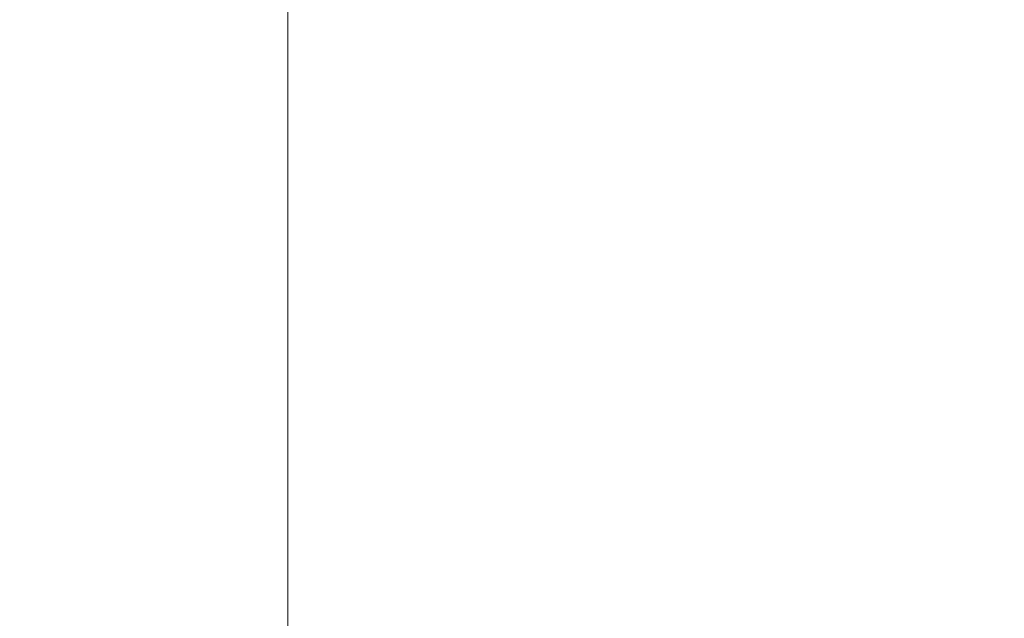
# Model space of a CAD drawing. Header units: inches. Extents: x -434 to -309, y 19 to 75.
# Tile 72 of 256: x -420.636 to -420.166, y 22.584 to 22.87. Entities that reach past the tile are written whole.
import ezdxf

# ---------------------------------------------------------------- set-up
doc = ezdxf.new("R2010")
doc.units = ezdxf.units.IN
doc.header["$MEASUREMENT"] = 0
doc.layers.add('A-FLOR-HRAL', color=1, linetype='Continuous', lineweight=9)
doc.layers.add('A-FLOR-STRS', color=2, linetype='Continuous', lineweight=9)

# ---------------------------------------------------------------- blocks, each defined once
blk = doc.blocks.new('Stair - Stairs-902674-_3D_')
at = {"layer": 'A-FLOR-STRS'}
mesh = blk.add_polyface(dxfattribs=at)
corners = [(-419.50813, 75.01156, 5.21739), (-433.50815, 75.01156, 5.21739), (-433.50815, 19.01156, 5.21739), (-419.50813, 19.01156, 5.21739)]
mesh.append_faces([[corners[k] for k in face] for face in [(2, 3, 0, 1)]])
mesh = blk.add_polyface(dxfattribs=at)
corners = [(-419.50813, 75.01156, 3.21739), (-419.50813, 19.01156, 3.21739), (-433.50815, 19.01156, 3.21739), (-433.50815, 75.01156, 3.21739)]
mesh.append_faces([[corners[k] for k in face] for face in [(2, 3, 0, 1)]])
mesh = blk.add_polyface(dxfattribs=at)
corners = [(-408.50816, 75.01156, 10.43478), (-420.50816, 75.01156, 10.43478), (-420.50816, 19.01156, 10.43478), (-408.50816, 19.01156, 10.43478)]
mesh.append_faces([[corners[k] for k in face] for face in [(2, 3, 0, 1)]])
mesh = blk.add_polyface(dxfattribs=at)
corners = [(-408.50816, 75.01156, 8.43478), (-408.50816, 19.01156, 8.43478), (-420.50816, 19.01156, 8.43478), (-420.50816, 75.01156, 8.43478)]
mesh.append_faces([[corners[k] for k in face] for face in [(2, 3, 0, 1)]])
mesh = blk.add_polyface(dxfattribs=at)
corners = [(-420.50816, 19.01156, 10.43478), (-420.50816, 75.01156, 10.43478), (-420.50816, 75.01156, 8.43478), (-420.50816, 19.01156, 8.43478)]
mesh.append_faces([[corners[k] for k in face] for face in [(0, 1, 2, 3)]])
blk = doc.blocks.new('Railing - Railing-1090966-_3D_')
at = {"layer": 'A-FLOR-HRAL'}
mesh = blk.add_polyface(dxfattribs=at)
corners = [(-431.50813, 24.51156, 46.32417), (-431.50813, 21.51156, 46.32417), (-310.50815, 21.51156, 103.71548), (-310.50815, 24.51156, 103.71548)]
mesh.append_faces([[corners[k] for k in face] for face in [(0, 1, 2, 3)]])
mesh = blk.add_polyface(dxfattribs=at)
corners = [(-431.50813, 21.51156, 44.11061), (-431.50813, 24.51156, 44.11061), (-310.50815, 24.51156, 101.50191), (-310.50815, 21.51156, 101.50191)]
mesh.append_faces([[corners[k] for k in face] for face in [(0, 1, 2, 3)]])

msp = doc.modelspace()

# ---------------------------------------------------------------- block references
at = {"layer": 'A-FLOR-HRAL'}
msp.add_blockref('Railing - Railing-1090966-_3D_', (0, 0), dxfattribs=at)
at = {"layer": 'A-FLOR-STRS'}
msp.add_blockref('Stair - Stairs-902674-_3D_', (0, 0), dxfattribs=at)

doc.saveas('drawing.dxf')
